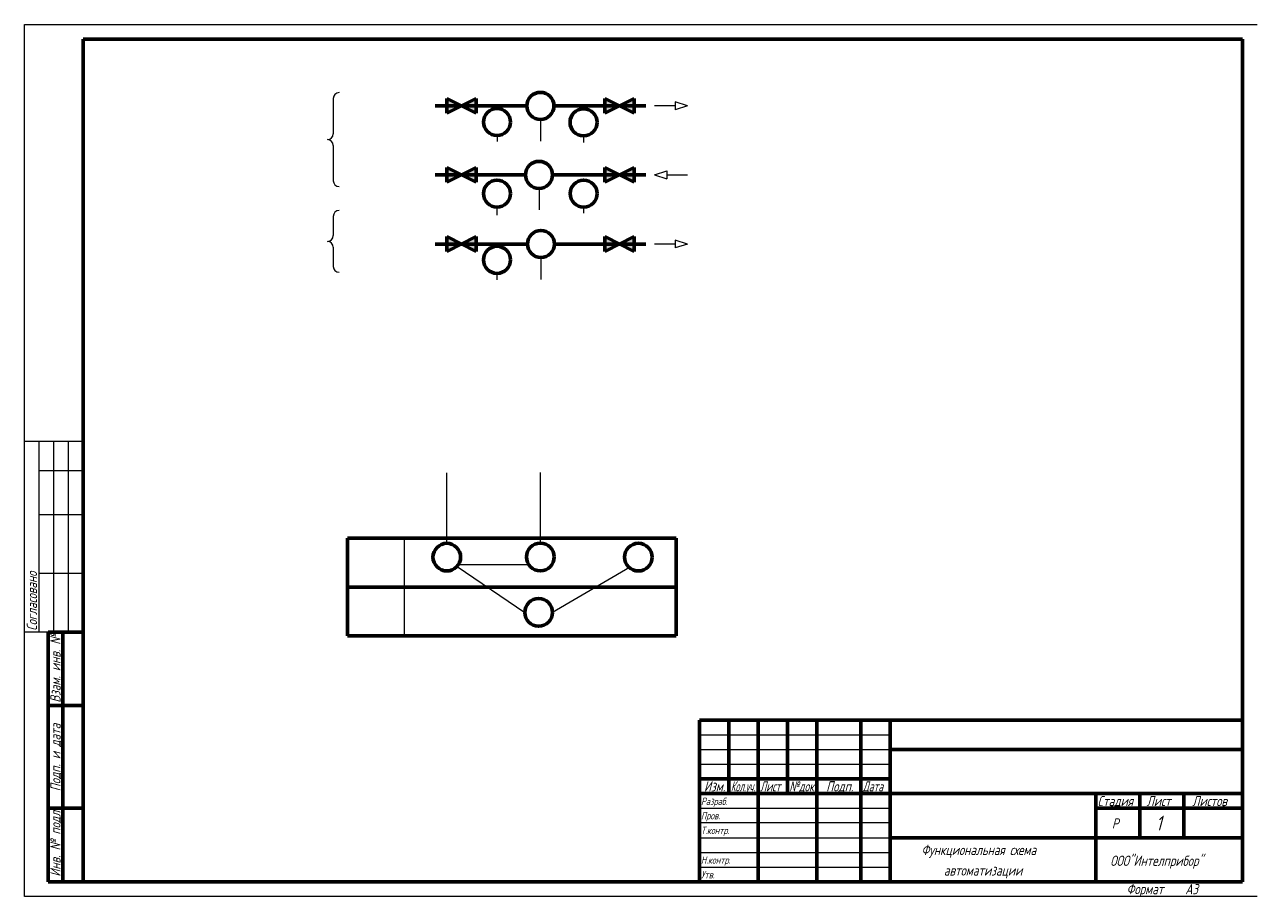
# Model space of a CAD drawing. Header units: millimetres. Extents: x 0 to 840, y 0 to 297.
# Tile 1 of 3: x 0 to 418, y 0 to 297. Entities that reach past the tile are written whole.
import ezdxf

# ---------------------------------------------------------------- set-up
doc = ezdxf.new("R2010")
doc.units = ezdxf.units.MM
doc.linetypes.add('K5LT_BASIC', pattern=[0])
doc.linetypes.add('K5LT_THIN', pattern=[0])
doc.layers.add('Системный слой', color=7, linetype='Continuous')
doc.styles.add('KTEXTSTYLE', font='gost_au.shx', dxfattribs={"width": 0.96, "height": 5})

# ---------------------------------------------------------------- blocks, each defined once
blk = doc.blocks.new('U19')
at = {"layer": 'Системный слой', "true_color": 0xffffff}
h = blk.add_hatch(color=7, dxfattribs=at)
h.paths.add_polyline_path([(143.9, 271.79), (143.9, 269.29), (143.9, 266.79), (148.9, 269.29)])
h.paths.add_polyline_path([(153.9, 271.79), (148.9, 269.29), (153.9, 266.79)])
at = {"layer": 'Системный слой', "color": 5, "linetype": 'K5LT_BASIC', "lineweight": 60, "true_color": 0x0000ff}
for p, q in [((143.9, 269.29), (143.9, 271.79)), ((143.9, 271.79), (153.9, 266.79)), ((153.9, 271.79), (143.9, 266.79)), ((153.9, 266.79), (153.9, 271.79)), ((143.9, 266.79), (143.9, 269.29))]:
    blk.add_line(p, q, dxfattribs=at)
blk = doc.blocks.new('U20')
at = {"layer": 'Системный слой', "color": 7, "linetype": 'K5LT_THIN', "lineweight": 18}
for p, q in [((221.71, 269.29), (214.69, 269.29)), ((225.9, 269.29), (221.71, 270.64)), ((221.71, 270.64), (221.71, 267.93)), ((225.9, 269.29), (221.71, 267.93))]:
    blk.add_line(p, q, dxfattribs=at)
blk = doc.blocks.new('U21')
at = {"layer": 'Системный слой', "color": 7, "linetype": 'K5LT_THIN', "lineweight": 18}
for p, q in [((214.69, 245.79), (218.88, 247.14)), ((218.88, 247.14), (218.88, 244.44)), ((214.69, 245.79), (218.88, 244.44)), ((218.88, 245.79), (225.9, 245.79))]:
    blk.add_line(p, q, dxfattribs=at)
blk = doc.blocks.new('U22')
at = {"layer": 'Системный слой', "color": 7, "linetype": 'K5LT_THIN', "lineweight": 18}
for p, q in [((221.71, 222.24), (214.69, 222.24)), ((225.9, 222.24), (221.71, 223.59)), ((221.71, 223.59), (221.71, 220.89)), ((225.9, 222.24), (221.71, 220.89))]:
    blk.add_line(p, q, dxfattribs=at)
blk = doc.blocks.new('U23')
at = {"layer": 'Системный слой', "true_color": 0xffffff}
h = blk.add_hatch(color=7, dxfattribs=at)
h.paths.add_polyline_path([(207.69, 271.79), (202.69, 269.29), (207.69, 266.79), (207.69, 269.29)])
h.paths.add_polyline_path([(197.69, 271.79), (197.69, 266.79), (202.69, 269.29)])
at = {"layer": 'Системный слой', "color": 5, "linetype": 'K5LT_BASIC', "lineweight": 60, "true_color": 0x0000ff}
for p, q in [((207.69, 271.79), (197.69, 266.79)), ((197.69, 266.79), (197.69, 271.79)), ((197.69, 271.79), (207.69, 266.79)), ((207.69, 269.29), (207.69, 271.79)), ((207.69, 266.79), (207.69, 269.29))]:
    blk.add_line(p, q, dxfattribs=at)
blk = doc.blocks.new('U24')
at = {"layer": 'Системный слой', "true_color": 0xffffff}
h = blk.add_hatch(color=7, dxfattribs=at)
h.paths.add_polyline_path([(143.9, 248.29), (143.9, 245.79), (143.9, 243.29), (148.9, 245.79)])
h.paths.add_polyline_path([(153.9, 248.29), (148.9, 245.79), (153.9, 243.29)])
at = {"layer": 'Системный слой', "color": 5, "linetype": 'K5LT_BASIC', "lineweight": 60, "true_color": 0x0000ff}
for p, q in [((143.9, 245.79), (143.9, 248.29)), ((143.9, 248.29), (153.9, 243.29)), ((153.9, 248.29), (143.9, 243.29)), ((153.9, 243.29), (153.9, 248.29)), ((143.9, 243.29), (143.9, 245.79))]:
    blk.add_line(p, q, dxfattribs=at)
blk = doc.blocks.new('U25')
at = {"layer": 'Системный слой', "true_color": 0xffffff}
h = blk.add_hatch(color=7, dxfattribs=at)
h.paths.add_polyline_path([(143.9, 224.74), (143.9, 222.24), (143.9, 219.74), (148.9, 222.24)])
h.paths.add_polyline_path([(153.9, 224.74), (148.9, 222.24), (153.9, 219.74)])
at = {"layer": 'Системный слой', "color": 5, "linetype": 'K5LT_BASIC', "lineweight": 60, "true_color": 0x0000ff}
for p, q in [((143.9, 222.24), (143.9, 224.74)), ((143.9, 224.74), (153.9, 219.74)), ((153.9, 224.74), (143.9, 219.74)), ((143.9, 219.74), (143.9, 222.24)), ((153.9, 219.74), (153.9, 224.74))]:
    blk.add_line(p, q, dxfattribs=at)
blk = doc.blocks.new('U26')
at = {"layer": 'Системный слой', "true_color": 0xffffff}
h = blk.add_hatch(color=7, dxfattribs=at)
h.paths.add_polyline_path([(197.69, 224.74), (197.69, 222.24), (197.69, 219.74), (202.69, 222.24)])
h.paths.add_polyline_path([(207.69, 224.74), (202.69, 222.24), (207.69, 219.74)])
at = {"layer": 'Системный слой', "color": 5, "linetype": 'K5LT_BASIC', "lineweight": 60, "true_color": 0x0000ff}
for p, q in [((197.69, 222.24), (197.69, 224.74)), ((197.69, 224.74), (207.69, 219.74)), ((207.69, 224.74), (197.69, 219.74)), ((197.69, 219.74), (197.69, 222.24)), ((207.69, 219.74), (207.69, 224.74))]:
    blk.add_line(p, q, dxfattribs=at)
blk = doc.blocks.new('U27')
at = {"layer": 'Системный слой', "true_color": 0xffffff}
h = blk.add_hatch(color=7, dxfattribs=at)
h.paths.add_polyline_path([(197.69, 248.29), (197.69, 245.79), (197.69, 243.29), (202.69, 245.79)])
h.paths.add_polyline_path([(207.69, 248.29), (202.69, 245.79), (207.69, 243.29)])
at = {"layer": 'Системный слой', "color": 5, "linetype": 'K5LT_BASIC', "lineweight": 60, "true_color": 0x0000ff}
for p, q in [((197.69, 245.79), (197.69, 248.29)), ((197.69, 248.29), (207.69, 243.29)), ((207.69, 248.29), (197.69, 243.29)), ((207.69, 243.29), (207.69, 248.29)), ((197.69, 243.29), (197.69, 245.79))]:
    blk.add_line(p, q, dxfattribs=at)
blk = doc.blocks.new('U44')
at = {"layer": 'Системный слой', "color": 7, "linetype": 'K5LT_THIN', "lineweight": 18}
for p, q in [((105.2, 271.8), (105.2, 259.8)), ((105.2, 255.8), (105.2, 243.8))]:
    blk.add_line(p, q, dxfattribs=at)
for centre, start, end in [((107.2, 271.8), 90, 180), ((103.2, 259.8), 270, 0), ((103.2, 255.8), 0, 90), ((107.2, 243.8), 180, 270)]:
    blk.add_arc(centre, 2, start, end, dxfattribs=at)
blk = doc.blocks.new('U45')
at = {"layer": 'Системный слой', "color": 7, "linetype": 'K5LT_THIN', "lineweight": 18}
for p, q in [((105.2, 231.64), (105.2, 225.11)), ((105.2, 221.11), (105.2, 214.59))]:
    blk.add_line(p, q, dxfattribs=at)
for centre, start, end in [((107.2, 231.64), 90, 180), ((103.2, 225.11), 270, 0), ((103.2, 221.11), 0, 90), ((107.2, 214.59), 180, 270)]:
    blk.add_arc(centre, 2, start, end, dxfattribs=at)

msp = doc.modelspace()

# ---------------------------------------------------------------- linework, layer by layer
at = {"color": 7, "linetype": 'K5LT_THIN', "lineweight": 18}
for p, q in [((0, 0), (0, 297)), ((0, 297), (420, 297)), ((20, 155), (0, 155)), ((5, 90), (5, 155)), ((10, 90), (10, 155)), ((15, 90), (15, 155)), ((20, 145), (5, 145)), ((20, 130), (5, 130)), ((20, 110), (5, 110)), ((20, 90), (0, 90)), ((230, 55), (295, 55)), ((230, 50), (295, 50)), ((230, 45), (295, 45)), ((230, 30), (295, 30)), ((230, 25.18), (295, 25.18)), ((230, 20), (295, 20)), ((230, 15), (295, 15)), ((230, 10), (295, 10)), ((420, 0), (0, 0))]:
    msp.add_line(p, q, dxfattribs=at)
at = {"color": 5, "linetype": 'K5LT_BASIC', "lineweight": 60, "true_color": 0x0000ff}
for p, q in [((20, 5), (20, 292)), ((20, 292), (415, 292)), ((415, 292), (415, 5)), ((8, 5), (8, 90)), ((20, 90), (8, 90)), ((13, 5), (13, 90)), ((20, 65), (8, 65)), ((230, 60), (415, 60)), ((230, 5), (230, 60)), ((240, 55), (240, 60)), ((250, 5), (250, 60)), ((260, 55), (260, 60)), ((270, 5), (270, 60)), ((285, 5), (285, 60)), ((295, 5), (295, 60)), ((240, 50), (240, 55)), ((260, 50), (260, 55)), ((240, 45), (240, 50)), ((260, 45), (260, 50)), ((295, 50), (365, 50)), ((365, 50), (415, 50)), ((240, 40), (240, 45)), ((260, 40), (260, 45)), ((230, 40), (250, 40)), ((240, 35), (240, 40)), ((250, 40), (270, 40)), ((260, 35), (260, 40)), ((270, 40), (285, 40)), ((285, 40), (295, 40)), ((230, 35), (250, 35)), ((250, 35), (270, 35)), ((270, 35), (285, 35)), ((285, 35), (295, 35)), ((295, 35), (365, 35)), ((365, 35), (415, 35)), ((365, 20), (365, 35)), ((380, 20), (380, 35)), ((395, 20), (395, 35)), ((20, 30), (8, 30)), ((365, 30), (380, 30)), ((380, 30), (395, 30)), ((395, 30), (415, 30)), ((295, 20), (365, 20)), ((365, 5), (365, 20)), ((365, 20), (415, 20)), ((20, 5), (8, 5)), ((415, 5), (20, 5))]:
    msp.add_line(p, q, dxfattribs=at)
at = {"layer": 'Системный слой', "color": 5, "linetype": 'K5LT_BASIC', "lineweight": 60, "true_color": 0x0000ff}
for p, q in [((139.9, 269.29), (171.18, 269.29)), ((139.9, 269.29), (171.18, 269.29)), ((180.4, 269.29), (211.69, 269.29)), ((139.9, 245.79), (170.7, 245.79)), ((179.92, 245.79), (211.69, 245.79)), ((139.9, 222.24), (171.36, 222.24)), ((180.57, 222.24), (211.69, 222.24)), ((110, 122), (222, 122)), ((110, 122), (110, 88.76)), ((222, 122), (222, 88.76)), ((110, 105.29), (222, 105.29)), ((110, 88.76), (222, 88.76))]:
    msp.add_line(p, q, dxfattribs=at)
at = {"layer": 'Системный слой', "color": 7, "linetype": 'K5LT_THIN', "lineweight": 18}
for p, q in [((175.79, 264.68), (175.79, 257.24)), ((161.01, 259.17), (161.01, 257.17)), ((190.48, 259.09), (190.48, 256.85)), ((175.31, 241.18), (175.31, 233.89)), ((160.97, 234.8), (160.97, 232.01)), ((190.51, 234.8), (190.51, 232.78)), ((175.96, 217.63), (175.96, 210.19)), ((160.91, 212.04), (160.91, 210.04)), ((143.89, 120.27), (143.89, 144.34)), ((175.77, 120.34), (175.77, 144.41)), ((129.33, 122), (129.33, 88.76)), ((147.86, 113.03), (171.84, 113.03)), ((147.39, 112.41), (170.45, 96.74)), ((206.09, 112), (179.88, 96.74))]:
    msp.add_line(p, q, dxfattribs=at)
at = {"layer": 'Системный слой', "color": 5, "linetype": 'K5LT_BASIC', "lineweight": 60, "true_color": 0x0000ff}
for centre, radius in [((175.79, 269.29), 4.61), ((161.01, 263.78), 4.61), ((190.48, 263.69), 4.61), ((175.31, 245.79), 4.61), ((160.97, 239.41), 4.61), ((190.51, 239.41), 4.61), ((175.96, 222.24), 4.61), ((161.01, 216.85), 4.61), ((143.89, 115.56), 4.71), ((175.77, 115.63), 4.71), ((209.17, 115.56), 4.71), ((175.17, 96.74), 4.71)]:
    msp.add_circle(centre, radius, dxfattribs=at)

# ---------------------------------------------------------------- block references
at = {"layer": 'Системный слой'}
for name in ['U44', 'U19', 'U23', 'U20', 'U24', 'U27', 'U21', 'U45', 'U25', 'U26', 'U22']:
    msp.add_blockref(name, (0, 0), dxfattribs=at)

# ---------------------------------------------------------------- texts
at = {"color": 7, "char_height": 2.5, "attachment_point": 1, "rotation": 90, "style": 'KTEXTSTYLE'}
for s, insert in [('\\H3.5;\\W0.965;\\Q15;\\Q15;Согласовано', (0.77, 90.5)), ('\\H3.5;\\W0.965;\\Q15;\\Q15;Взам. инв. №', (8.77, 65.98)), ('\\H3.5;\\W0.965;\\Q15;\\Q15;Подп. и дата', (8.77, 35.8)), ('\\H3.5;\\W0.965;\\Q15;\\Q15;Инв. № подл.', (8.77, 6.71))]:
    msp.add_mtext(s, dxfattribs=dict(at, insert=insert))
at = {"color": 7, "char_height": 2.5, "attachment_point": 1, "style": 'KTEXTSTYLE'}
for s, insert in [('\\H3.5;\\W0.965;\\Q15;\\Q15;Изм.', (231.53, 39.23)), ('\\H3.5;\\W0.965;\\Q15;\\Q15;\\W0.735;Кол.уч.', (240.65, 39.23)), ('\\H3.5;\\W0.965;\\Q15;\\Q15;\\W0.816;Лист', (250.6, 39.23)), ('\\H3.5;\\W0.965;\\Q15;\\Q15;\\W0.859;№док.', (260.57, 39.23)), ('\\H3.5;\\W0.965;\\Q15;\\Q15;Подп.', (273.15, 39.23)), ('\\H3.5;\\W0.965;\\Q15;\\Q15;\\W0.816;Дата', (285.6, 39.23)), ('\\H3.5;\\W0.965;\\Q15;\\Q15;\\H2.50;Разраб.', (230.5, 33.63)), ('\\H3.5;\\W0.965;\\Q15;\\Q15;Стадия', (365.66, 34.23)), ('\\H3.5;\\W0.965;\\Q15;\\Q15;Лист', (382.33, 34.23)), ('\\H3.5;\\W0.965;\\Q15;\\Q15;Листов', (397.88, 34.23)), ('\\H3.5;\\W0.965;\\Q15;\\Q15;\\H2.50;Пров.', (230.5, 28.73)), ('\\H3.5;\\W0.965;\\Q15;\\Q15;Р', (370.52, 26.58)), ('\\H3.5;\\W0.965;\\Q15;\\Q15;\\H5.00;1', (385.53, 27.47)), ('\\H3.5;\\W0.965;\\Q15;\\Q15;\\H2.50;Т.контр.', (230.5, 23.73)), ('\\H3.5;\\W0.965;\\Q15;\\Q15;Функциональная схема', (305.61, 17.58)), ('\\H3.5;\\W0.965;\\Q15;\\Q15;\\H2.50;Н.контр.', (230.5, 13.63)), ('\\H3.5;\\W0.965;\\Q15;\\Q15;ООО"Интелприбор"', (369.96, 13.88)), ('\\H3.5;\\W0.965;\\Q15;\\Q15;\\H2.50;Утв.', (230.5, 8.63)), ('\\H3.5;\\W0.965;\\Q15;\\Q15;автоматизации', (313.25, 10.58)), ('\\H3.5;\\W0.965;\\Q15;\\Q15;Формат', (375.5, 4.23)), ('\\H3.5;\\W0.965;\\Q15;\\Q15;A3', (395.5, 4.23))]:
    msp.add_mtext(s, dxfattribs=dict(at, insert=insert))

doc.saveas('drawing.dxf')
